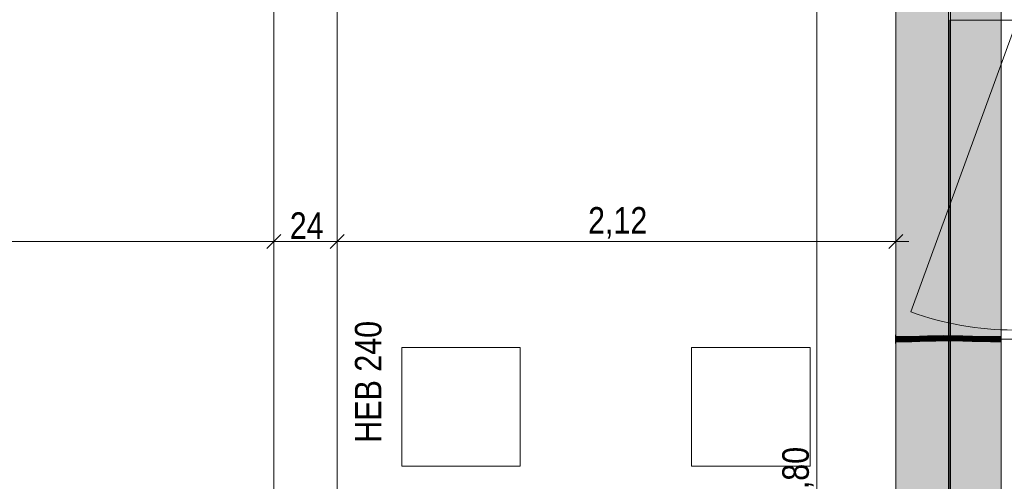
# Model space of a CAD drawing. Extents: x -620 to 3480, y 62 to 1107.
# Tile 114 of 244: x -70 to 5, y 673 to 708. Entities that reach past the tile are written whole.
import ezdxf
from ezdxf.lldxf.tags import DXFTag

# ---------------------------------------------------------------- set-up
doc = ezdxf.new("R2010")
doc.units = 0
doc.layers.get('0').update_dxf_attribs({"lineweight": 35})
for name, color, linetype, lineweight, true_color in [('30 -33 Aussenwände- 7 Fassade_ Elemente', 7, 'Continuous', 9, 0x00aacc), ('30 -35 Decken- 1 Konstruktion-Träger- Stahlbeton', 7, 'grob-A06G9GKW8I', 13, 0x33aa00), ('60- 61 allgemeine Ausstattung- 1 Möbel', 7, 'Continuous', 9, 0x00cccc), ('70 -72 Beschriftung- 1 Beschriftung allgemein', 7, 'Continuous', 9, 0xff6633), ('70 -76 Bemaßung- 2 Allgemein', 9, 'Continuous', 5, 0x808080), ('E_Leerrohr 20', 7, 'Continuous', 13, 0xcc0099), ('E_Leerrohr 20-Shading', 7, 'Continuous', 13, 0xcc0099)]:
    doc.layers.add(name, color=color, linetype=linetype, lineweight=lineweight, true_color=true_color)
doc.layers.add('30 -35 Decken- 1 Konstruktion-Träger- Stahl Hohlprofil', color=7, linetype='grob-A06G9GKW8I', lineweight=9)
doc.layers.add('70 -71 Achsen- 1 Gebäudeachsen', color=7, linetype='STRICHPUNKT2-A06G9GKV8I', lineweight=18)
doc.layers.add('iwb_Schraffur_Unterzug', color=7, linetype='Continuous', lineweight=5, true_color=0xffffcc, plot=False)
doc.styles.get("Standard").update_dxf_attribs({"font": 'ARIALN.TTF'})
tags = doc.linetypes.add('grob-A06G9GKW8I', pattern=[14, 3, -8, 3]).pattern_tags.tags
tags[8:9] = [DXFTag(74, 4), DXFTag(75, 0), DXFTag(340, '0'), DXFTag(46, 0.0), DXFTag(50, 0.0), DXFTag(44, 0.0), DXFTag(45, 0.0)]
tags[6:7] = [DXFTag(74, 4), DXFTag(75, 0), DXFTag(340, '0'), DXFTag(46, 0.0), DXFTag(50, 0.0), DXFTag(44, 0.0), DXFTag(45, 0.0)]
tags[4:5] = [DXFTag(74, 4), DXFTag(75, 0), DXFTag(340, '0'), DXFTag(46, 0.0), DXFTag(50, 0.0), DXFTag(44, 0.0), DXFTag(45, 0.0)]
tags = doc.linetypes.add('STRICHPUNKT2', pattern=[12.7, 6.35, -3.175, 0, -3.175]).pattern_tags.tags
tags[10:11] = [DXFTag(74, 4), DXFTag(75, 0), DXFTag(340, '0'), DXFTag(46, 0.0), DXFTag(50, 0.0), DXFTag(44, 0.0), DXFTag(45, 0.0)]
tags[8:9] = [DXFTag(74, 4), DXFTag(75, 0), DXFTag(340, '0'), DXFTag(46, 0.0), DXFTag(50, 0.0), DXFTag(44, 0.0), DXFTag(45, 0.0)]
tags[6:7] = [DXFTag(74, 4), DXFTag(75, 0), DXFTag(340, '0'), DXFTag(46, 0.0), DXFTag(50, 0.0), DXFTag(44, 0.0), DXFTag(45, 0.0)]
tags[4:5] = [DXFTag(74, 4), DXFTag(75, 0), DXFTag(340, '0'), DXFTag(46, 0.0), DXFTag(50, 0.0), DXFTag(44, 0.0), DXFTag(45, 0.0)]
tags = doc.linetypes.add('STRICHPUNKT2-A06G9GKV8I', pattern=[12.7, 6.35, -3.175, 0, -3.175]).pattern_tags.tags
tags[10:11] = [DXFTag(74, 4), DXFTag(75, 0), DXFTag(340, '0'), DXFTag(46, 0.0), DXFTag(50, 0.0), DXFTag(44, 0.0), DXFTag(45, 0.0)]
tags[8:9] = [DXFTag(74, 4), DXFTag(75, 0), DXFTag(340, '0'), DXFTag(46, 0.0), DXFTag(50, 0.0), DXFTag(44, 0.0), DXFTag(45, 0.0)]
tags[6:7] = [DXFTag(74, 4), DXFTag(75, 0), DXFTag(340, '0'), DXFTag(46, 0.0), DXFTag(50, 0.0), DXFTag(44, 0.0), DXFTag(45, 0.0)]
tags[4:5] = [DXFTag(74, 4), DXFTag(75, 0), DXFTag(340, '0'), DXFTag(46, 0.0), DXFTag(50, 0.0), DXFTag(44, 0.0), DXFTag(45, 0.0)]

# ---------------------------------------------------------------- blocks, each defined once
blk = doc.blocks.new('Shading-A06G9GGB8I', base_point=(-1.261, 683.306))
at = {"layer": 'E_Leerrohr 20-Shading', "color": 223, "true_color": 0xc67fb4}
for points in [[(-2.919, 683.604), (-2.92, 683.662), (-3.525, 683.599), (-3.525, 683.657)], [(-3.525, 683.257), (-2.914, 683.266), (-3.525, 683.316), (-2.914, 683.321)], [(-3.525, 683.257), (-2.914, 683.262), (-2.914, 683.266)], [(-2.312, 683.617), (-2.313, 683.676), (-2.919, 683.605), (-2.92, 683.662)], [(-2.919, 683.604), (-2.312, 683.617), (-2.919, 683.605), (-2.312, 683.617)], [(-2.303, 683.289), (-2.304, 683.334), (-2.914, 683.266), (-2.914, 683.321)], [(-2.914, 683.262), (-2.303, 683.276), (-2.914, 683.266), (-2.303, 683.289)], [(-1.704, 683.635), (-1.705, 683.693), (-2.312, 683.617), (-2.313, 683.676)], [(-1.694, 683.319), (-1.695, 683.352), (-2.303, 683.289), (-2.304, 683.334)], [(-2.303, 683.276), (-1.694, 683.293), (-2.303, 683.289), (-1.694, 683.319)], [(-1.704, 683.635), (-1.096, 683.711), (-1.705, 683.693)], [(-1.704, 683.635), (-1.333, 683.646), (-1.096, 683.711), (-1.095, 683.658)], [(-1.087, 683.35), (-1.087, 683.37), (-1.694, 683.319), (-1.695, 683.352)], [(-1.694, 683.319), (-1.694, 683.293), (-1.261, 683.341), (-1.261, 683.306)], [(-1.333, 683.646), (-1.095, 683.653), (-1.095, 683.658)], [(-1.261, 683.306), (-1.086, 683.311), (-1.261, 683.341), (-1.087, 683.35)], [(-0.485, 683.683), (-0.486, 683.726), (-1.095, 683.658), (-1.096, 683.711)], [(-1.095, 683.653), (-0.485, 683.668), (-1.095, 683.658), (-0.485, 683.683)], [(-0.48, 683.375), (-0.48, 683.385), (-1.087, 683.35), (-1.087, 683.37)], [(-1.086, 683.311), (-0.479, 683.326), (-1.087, 683.35), (-0.48, 683.375)], [(0.125, 683.697), (0.125, 683.734), (-0.485, 683.683), (-0.486, 683.726)], [(-0.485, 683.668), (0.126, 683.676), (-0.485, 683.683), (0.125, 683.697)], [(0.127, 683.39), (0.127, 683.393), (-0.48, 683.384), (-0.48, 683.385)], [(-0.48, 683.375), (0.127, 683.389), (-0.48, 683.384), (0.127, 683.39)], [(-0.479, 683.326), (0.127, 683.334), (-0.48, 683.375), (0.127, 683.389)], [(0.125, 683.697), (0.32, 683.695), (0.125, 683.734), (0.32, 683.733)], [(0.126, 683.676), (0.852, 683.672), (0.125, 683.697), (0.853, 683.691)], [(0.311, 683.388), (0.321, 683.391), (0.127, 683.39), (0.127, 683.393)], [(0.321, 683.391), (0.324, 683.392), (0.127, 683.393)], [(0.127, 683.39), (0.127, 683.389), (0.311, 683.388), (0.308, 683.387)], [(0.127, 683.389), (0.127, 683.334), (0.308, 683.387)], [(0.486, 683.386), (0.308, 683.387), (0.485, 683.333), (0.127, 683.334)], [(0.311, 683.388), (0.308, 683.387), (0.559, 683.385)], [(0.311, 683.388), (0.486, 683.386), (0.321, 683.391), (0.486, 683.387)], [(0.32, 683.695), (0.853, 683.691), (0.32, 683.733), (0.853, 683.731)], [(0.702, 683.388), (0.324, 683.392), (0.321, 683.391)], [(0.321, 683.391), (0.486, 683.387), (0.486, 683.39)], [(0.849, 683.387), (0.849, 683.39), (0.324, 683.392)], [(0.848, 683.331), (0.559, 683.385), (0.485, 683.333), (0.486, 683.386)], [(0.486, 683.387), (0.702, 683.388), (0.486, 683.39)], [(0.486, 683.387), (0.559, 683.385), (0.702, 683.388), (0.849, 683.387)], [(0.486, 683.386), (0.559, 683.385), (0.486, 683.387)], [(0.849, 683.387), (0.559, 683.385), (0.849, 683.383)], [(0.559, 683.385), (0.848, 683.331), (0.849, 683.382)], [(0.849, 683.383), (0.559, 683.385), (0.849, 683.382)], [(1.572, 683.36), (1.177, 683.373), (0.848, 683.331), (0.849, 683.382)], [(1.572, 683.36), (0.848, 683.331), (1.571, 683.317)], [(0.849, 683.387), (1.572, 683.367), (0.849, 683.39), (1.572, 683.374)], [(1.572, 683.374), (1.572, 683.376), (0.849, 683.39)], [(1.572, 683.367), (0.849, 683.387), (1.177, 683.373), (0.849, 683.383)], [(1.177, 683.373), (0.849, 683.383), (0.849, 683.382)], [(0.852, 683.672), (1.579, 683.659), (0.853, 683.691), (1.579, 683.668)], [(1.579, 683.668), (1.58, 683.717), (0.853, 683.691), (0.853, 683.731)], [(1.177, 683.373), (1.572, 683.36), (1.572, 683.361)], [(1.572, 683.367), (1.177, 683.373), (1.572, 683.361)], [(1.572, 683.36), (1.571, 683.317), (1.866, 683.347)], [(1.866, 683.347), (1.571, 683.317), (2.296, 683.328), (2.295, 683.298)], [(2.002, 683.361), (2.029, 683.363), (1.572, 683.374), (1.572, 683.376)], [(2.029, 683.363), (2.035, 683.364), (1.572, 683.376)], [(1.572, 683.374), (1.572, 683.367), (2.002, 683.361), (1.935, 683.354)], [(1.891, 683.349), (1.935, 683.354), (1.572, 683.361), (1.572, 683.367)], [(1.866, 683.347), (1.891, 683.349), (1.572, 683.36), (1.572, 683.361)], [(1.579, 683.668), (1.709, 683.662), (1.58, 683.717), (2.03, 683.653)], [(1.579, 683.659), (2.078, 683.646), (1.579, 683.668)], [(2.037, 683.705), (1.58, 683.717), (2.037, 683.652), (2.03, 683.653)], [(1.709, 683.662), (2.078, 683.646), (2.03, 683.653)], [(1.866, 683.347), (2.035, 683.339), (1.891, 683.349), (2.035, 683.344)], [(2.296, 683.334), (2.296, 683.341), (1.891, 683.349), (1.935, 683.354)], [(2.002, 683.361), (1.935, 683.354), (2.296, 683.352), (2.296, 683.341)], [(2.296, 683.352), (2.029, 683.363), (2.002, 683.361)], [(2.163, 683.36), (2.035, 683.364), (2.029, 683.363)], [(2.296, 683.352), (2.296, 683.355), (2.029, 683.363), (2.163, 683.36)], [(2.03, 683.653), (2.078, 683.646), (2.304, 683.644), (2.304, 683.64)], [(2.296, 683.355), (2.296, 683.357), (2.035, 683.364)], [(2.035, 683.339), (2.296, 683.328), (2.035, 683.344), (2.296, 683.334)], [(2.306, 683.698), (2.037, 683.705), (2.304, 683.644), (2.037, 683.652)], [(2.296, 683.328), (2.295, 683.298), (3.021, 683.294), (3.02, 683.279)], [(3.021, 683.33), (3.022, 683.337), (2.296, 683.355), (2.296, 683.357)], [(3.021, 683.33), (2.296, 683.355), (3.021, 683.328), (2.296, 683.352)], [(2.296, 683.352), (2.296, 683.341), (3.021, 683.328), (3.021, 683.314)], [(3.021, 683.306), (3.021, 683.314), (2.296, 683.334), (2.296, 683.341)], [(3.021, 683.294), (3.021, 683.306), (2.296, 683.328), (2.296, 683.334)], [(3.029, 683.622), (3.03, 683.679), (2.304, 683.644), (2.306, 683.698)], [(2.304, 683.64), (3.028, 683.62), (2.304, 683.644), (3.029, 683.622)], [(3.021, 683.294), (3.02, 683.279), (3.747, 683.268), (3.747, 683.263)], [(3.748, 683.31), (3.748, 683.322), (3.021, 683.33), (3.022, 683.337)], [(3.611, 683.314), (3.021, 683.33), (3.021, 683.328)], [(3.748, 683.31), (3.611, 683.314), (3.021, 683.314), (3.021, 683.328)], [(3.747, 683.283), (3.747, 683.292), (3.021, 683.306), (3.021, 683.314)], [(3.748, 683.31), (3.021, 683.314), (3.747, 683.292)], [(3.747, 683.268), (3.747, 683.283), (3.021, 683.294), (3.021, 683.306)], [(3.028, 683.62), (3.752, 683.605), (3.029, 683.622)], [(3.752, 683.605), (3.753, 683.663), (3.029, 683.622), (3.03, 683.679)], [(3.748, 683.31), (3.747, 683.292), (4.475, 683.301), (4.475, 683.281)], [(4.475, 683.271), (4.475, 683.281), (3.747, 683.283), (3.747, 683.292)], [(4.475, 683.257), (4.475, 683.271), (3.747, 683.268), (3.747, 683.283)], [(3.747, 683.268), (3.747, 683.263), (4.475, 683.257)], [(4.475, 683.301), (4.475, 683.316), (3.748, 683.31), (3.748, 683.322)], [(4.475, 683.599), (4.475, 683.657), (3.752, 683.605), (3.753, 683.663)]]:
    blk.add_solid(points, dxfattribs=at)
at = {"layer": 'E_Leerrohr 20-Shading', "color": 231, "true_color": 0xe17fc9}
for points in [[(-2.917, 683.462), (-2.919, 683.604), (-3.525, 683.457), (-3.525, 683.599)], [(-2.914, 683.321), (-2.917, 683.462), (-3.525, 683.316), (-3.525, 683.457)], [(-2.311, 683.607), (-2.312, 683.617), (-2.919, 683.604)], [(-2.917, 683.462), (-2.308, 683.476), (-2.919, 683.604), (-2.311, 683.607)], [(-2.308, 683.463), (-2.308, 683.476), (-2.917, 683.459), (-2.917, 683.462)], [(-2.914, 683.321), (-2.304, 683.334), (-2.917, 683.459), (-2.308, 683.463)], [(-1.703, 683.61), (-1.704, 683.635), (-2.311, 683.607), (-2.312, 683.617)], [(-2.308, 683.476), (-1.699, 683.493), (-2.311, 683.607), (-1.703, 683.61)], [(-1.699, 683.468), (-1.699, 683.493), (-2.308, 683.463), (-2.308, 683.476)], [(-2.308, 683.463), (-2.307, 683.444), (-1.699, 683.468), (-1.698, 683.432)], [(-2.307, 683.444), (-2.304, 683.334), (-1.698, 683.432), (-1.695, 683.352)], [(-1.704, 683.635), (-1.703, 683.61), (-1.333, 683.646), (-1.416, 683.611)], [(-1.703, 683.61), (-1.699, 683.493), (-1.416, 683.611)], [(-1.416, 683.611), (-1.699, 683.493), (-1.263, 683.612), (-1.262, 683.506)], [(-1.09, 683.473), (-1.091, 683.511), (-1.699, 683.468), (-1.699, 683.493)], [(-1.699, 683.468), (-1.698, 683.432), (-1.09, 683.473), (-1.088, 683.419)], [(-1.698, 683.432), (-1.695, 683.352), (-1.088, 683.419), (-1.087, 683.37)], [(-1.264, 683.644), (-1.333, 683.646), (-1.263, 683.612), (-1.416, 683.611)], [(-1.094, 683.641), (-1.095, 683.653), (-1.333, 683.646)], [(-1.262, 683.506), (-1.091, 683.511), (-1.264, 683.644), (-1.094, 683.641)], [(-0.484, 683.63), (-0.485, 683.668), (-1.094, 683.641), (-1.095, 683.653)], [(-1.091, 683.511), (-0.482, 683.526), (-1.094, 683.641), (-0.484, 683.63)], [(-0.482, 683.477), (-0.482, 683.526), (-1.09, 683.473), (-1.091, 683.511)], [(-1.09, 683.473), (-1.088, 683.419), (-0.482, 683.477), (-0.48, 683.408)], [(-1.088, 683.419), (-1.087, 683.37), (-0.48, 683.408), (-0.48, 683.385)], [(0.126, 683.625), (0.126, 683.676), (-0.484, 683.63), (-0.485, 683.668)], [(-0.484, 683.63), (-0.482, 683.527), (0.126, 683.625), (0.126, 683.54)], [(-0.482, 683.527), (-0.482, 683.526), (0.126, 683.54), (0.126, 683.534)], [(0.126, 683.514), (0.126, 683.534), (-0.482, 683.513), (-0.482, 683.526)], [(-0.482, 683.477), (0.126, 683.48), (-0.482, 683.513), (0.126, 683.514)], [(0.126, 683.48), (-0.482, 683.477), (0.127, 683.405), (-0.48, 683.421)], [(-0.48, 683.421), (-0.48, 683.408), (0.127, 683.405), (0.127, 683.403)], [(-0.48, 683.408), (-0.48, 683.385), (0.127, 683.403), (0.127, 683.393)], [(0.126, 683.676), (0.126, 683.625), (0.852, 683.672), (0.609, 683.626)], [(0.609, 683.626), (0.126, 683.625), (0.16, 683.541), (0.126, 683.54)], [(0.126, 683.534), (0.489, 683.536), (0.16, 683.541), (0.489, 683.545)], [(0.126, 683.54), (0.126, 683.534), (0.16, 683.541)], [(0.851, 683.538), (0.126, 683.534), (0.322, 683.533)], [(0.126, 683.534), (0.126, 683.514), (0.322, 683.533), (0.323, 683.513)], [(0.126, 683.514), (0.126, 683.48), (0.323, 683.513), (0.323, 683.479)], [(0.324, 683.403), (0.323, 683.479), (0.127, 683.405), (0.126, 683.48)], [(0.324, 683.403), (0.127, 683.405), (0.231, 683.403)], [(0.127, 683.405), (0.127, 683.403), (0.231, 683.403)], [(0.127, 683.403), (0.127, 683.393), (0.324, 683.403), (0.324, 683.392)], [(0.16, 683.541), (0.489, 683.545), (0.49, 683.603)], [(0.322, 683.533), (0.851, 683.531), (0.851, 683.538)], [(0.323, 683.479), (0.85, 683.479), (0.322, 683.533), (0.851, 683.531)], [(0.323, 683.479), (0.324, 683.403), (0.85, 683.479), (0.849, 683.405)], [(0.324, 683.403), (0.324, 683.392), (0.849, 683.405), (0.849, 683.39)], [(0.489, 683.545), (0.821, 683.549), (0.49, 683.603), (0.609, 683.626)], [(0.489, 683.536), (0.851, 683.538), (0.489, 683.545), (0.821, 683.549)], [(0.852, 683.672), (0.609, 683.626), (0.852, 683.627)], [(0.852, 683.627), (0.609, 683.626), (0.851, 683.549), (0.821, 683.549)], [(0.821, 683.549), (0.851, 683.538), (0.851, 683.549)], [(0.85, 683.479), (0.849, 683.405), (1.575, 683.475), (1.573, 683.414)], [(0.849, 683.405), (0.849, 683.39), (1.573, 683.414), (1.572, 683.376)], [(0.85, 683.479), (1.575, 683.475), (0.851, 683.528), (1.575, 683.513)], [(0.852, 683.627), (0.851, 683.549), (1.578, 683.636), (1.576, 683.553)], [(0.851, 683.549), (0.851, 683.538), (1.576, 683.553), (1.576, 683.539)], [(0.851, 683.538), (0.851, 683.531), (1.576, 683.539), (1.576, 683.523)], [(0.851, 683.531), (1.575, 683.517), (1.576, 683.523)], [(1.575, 683.513), (1.575, 683.517), (0.851, 683.528), (0.851, 683.531)], [(1.578, 683.636), (1.579, 683.659), (0.852, 683.627), (0.852, 683.672)], [(1.573, 683.414), (1.572, 683.376), (2.035, 683.423), (2.035, 683.364)], [(2.036, 683.471), (1.575, 683.475), (2.035, 683.423), (1.573, 683.414)], [(1.576, 683.523), (1.575, 683.517), (1.604, 683.522)], [(2.3, 683.503), (2.109, 683.514), (1.575, 683.517), (1.604, 683.522)], [(2.164, 683.504), (2.3, 683.503), (1.575, 683.517)], [(2.036, 683.505), (1.575, 683.517), (2.036, 683.503), (1.575, 683.513)], [(2.036, 683.505), (2.164, 683.504), (1.575, 683.517)], [(1.575, 683.513), (1.575, 683.475), (2.036, 683.503), (2.036, 683.471)], [(1.676, 683.553), (1.578, 683.636), (1.576, 683.553)], [(1.576, 683.539), (1.676, 683.553), (1.576, 683.553)], [(1.703, 683.539), (1.787, 683.553), (1.576, 683.539), (1.676, 683.553)], [(1.703, 683.539), (1.576, 683.539), (1.604, 683.522), (1.576, 683.523)], [(2.078, 683.646), (1.579, 683.659), (1.578, 683.636)], [(1.676, 683.553), (2.304, 683.64), (1.578, 683.636), (2.078, 683.646)], [(2.109, 683.514), (1.703, 683.539), (1.604, 683.522)], [(1.787, 683.553), (2.304, 683.64), (1.676, 683.553)], [(2.301, 683.537), (2.302, 683.554), (1.703, 683.539), (1.787, 683.553)], [(2.301, 683.537), (1.703, 683.539), (2.301, 683.512), (2.109, 683.514)], [(2.302, 683.554), (2.304, 683.64), (1.787, 683.553)], [(2.035, 683.364), (2.296, 683.357), (2.036, 683.505), (2.3, 683.498)], [(2.036, 683.505), (2.3, 683.498), (2.3, 683.503)], [(2.109, 683.514), (2.3, 683.503), (2.301, 683.512)], [(3.022, 683.337), (3.025, 683.479), (2.296, 683.357), (2.3, 683.498)], [(2.301, 683.512), (2.3, 683.503), (3.026, 683.5), (3.025, 683.496)], [(2.3, 683.498), (3.025, 683.479), (2.3, 683.503), (3.025, 683.496)], [(2.301, 683.537), (3.026, 683.536), (2.302, 683.554), (3.027, 683.554)], [(2.301, 683.537), (2.301, 683.512), (3.026, 683.536), (3.026, 683.5)], [(3.027, 683.554), (3.028, 683.62), (2.302, 683.554), (2.304, 683.64)], [(3.022, 683.337), (3.748, 683.322), (3.024, 683.442), (3.75, 683.453)], [(3.75, 683.453), (3.75, 683.463), (3.024, 683.442), (3.025, 683.479)], [(3.026, 683.5), (3.025, 683.496), (3.611, 683.493)], [(3.025, 683.479), (3.75, 683.463), (3.025, 683.496), (3.75, 683.492)], [(3.026, 683.536), (3.751, 683.536), (3.027, 683.554), (3.751, 683.557)], [(3.026, 683.536), (3.75, 683.492), (3.751, 683.536)], [(3.026, 683.536), (3.026, 683.5), (3.75, 683.492), (3.611, 683.493)], [(3.027, 683.554), (3.15, 683.617), (3.028, 683.62)], [(3.027, 683.554), (3.751, 683.557), (3.15, 683.617), (3.752, 683.601)], [(3.752, 683.601), (3.752, 683.605), (3.15, 683.617)], [(3.748, 683.322), (4.475, 683.316), (3.75, 683.453), (4.475, 683.457)], [(3.75, 683.492), (4.475, 683.492), (3.751, 683.536), (4.475, 683.541)], [(3.75, 683.463), (4.475, 683.457), (3.75, 683.492), (4.475, 683.492)], [(4.475, 683.457), (3.75, 683.463), (3.75, 683.459)], [(3.75, 683.453), (4.475, 683.457), (3.75, 683.459)], [(4.475, 683.564), (4.475, 683.599), (3.751, 683.557), (3.752, 683.605)], [(3.751, 683.536), (4.475, 683.541), (3.751, 683.557), (4.475, 683.564)]]:
    blk.add_solid(points, dxfattribs=at)
blk = doc.blocks.new('Shading-A06G9GGD8I', base_point=(3.687, 683.351))
at = {"layer": 'E_Leerrohr 20-Shading', "color": 213, "true_color": 0xd67fc0}
for points in [[(4.487, 683.598), (4.487, 683.787), (4.475, 683.598), (4.475, 683.787)], [(4.475, 683.657), (3.687, 683.657), (4.475, 683.477), (3.687, 683.475)], [(3.897, 683.458), (4.475, 683.477), (3.687, 683.459), (3.687, 683.475)], [(3.87, 683.457), (3.897, 683.458), (3.687, 683.458), (3.687, 683.459)], [(3.687, 683.458), (3.687, 683.457), (3.87, 683.457)], [(4.475, 683.408), (4.475, 683.457), (3.687, 683.454), (3.87, 683.457)], [(3.87, 683.457), (3.687, 683.457), (3.687, 683.454)], [(4.475, 683.408), (3.687, 683.454), (3.687, 683.413)], [(4.475, 683.408), (3.687, 683.413), (4.475, 683.339), (3.687, 683.351)], [(3.687, 683.351), (3.687, 683.257), (4.475, 683.339), (4.475, 683.257)], [(3.897, 683.458), (3.87, 683.457), (4.043, 683.457)], [(4.475, 683.457), (4.475, 683.477), (4.043, 683.457), (3.897, 683.458)], [(4.487, 683.569), (4.487, 683.598), (4.475, 683.569), (4.475, 683.598)], [(4.487, 683.549), (4.487, 683.569), (4.475, 683.549), (4.475, 683.569)], [(4.475, 683.546), (4.487, 683.546), (4.475, 683.549), (4.487, 683.549)], [(4.487, 683.544), (4.487, 683.546), (4.475, 683.544), (4.475, 683.546)], [(4.475, 683.544), (4.475, 683.457), (4.487, 683.544), (4.487, 683.457)], [(4.487, 683.247), (4.487, 683.457), (4.475, 683.246), (4.475, 683.457)], [(4.487, 683.242), (4.487, 683.247), (4.475, 683.242), (4.475, 683.246)], [(4.475, 683.186), (4.487, 683.186), (4.475, 683.242), (4.487, 683.242)], [(4.475, 683.186), (4.475, 683.127), (4.487, 683.186), (4.487, 683.127)]]:
    blk.add_solid(points, dxfattribs=at)
blk = doc.blocks.new('Shading-A06G9GGF8I', base_point=(-3.525, 683.257))
at = {"layer": 'E_Leerrohr 20-Shading', "color": 213, "true_color": 0xd67fc0}
for points in [[(-3.525, 683.549), (-3.525, 683.787), (-3.537, 683.549), (-3.537, 683.787)], [(-3.537, 683.457), (-3.525, 683.457), (-3.537, 683.549), (-3.525, 683.549)], [(-3.525, 683.235), (-3.525, 683.457), (-3.537, 683.235), (-3.537, 683.457)], [(-3.537, 683.127), (-3.525, 683.127), (-3.537, 683.235), (-3.525, 683.235)], [(-3.525, 683.457), (-2.737, 683.459), (-3.525, 683.657), (-2.737, 683.657)], [(-3.525, 683.457), (-2.737, 683.457), (-2.737, 683.459)], [(-3.525, 683.257), (-2.737, 683.257), (-3.525, 683.457), (-2.737, 683.452)], [(-2.737, 683.452), (-2.737, 683.457), (-3.525, 683.457)]]:
    blk.add_solid(points, dxfattribs=at)
blk = doc.blocks.new('Referenz-A06G9GKX8I')
at = {"layer": '30 -33 Aussenwände- 7 Fassade_ Elemente', "color": 0, "linetype": 'Continuous', "ltscale": 0.13}
blk.add_line((0.627, 761.457), (0.627, 605.457), dxfattribs=at)
at = {"layer": '30 -33 Aussenwände- 7 Fassade_ Elemente', "color": 0, "linetype": 'grob-A06G9GKW8I', "ltscale": 0.13}
blk.add_line((5.437, 706.957), (-2.361, 685.532), dxfattribs=at)
at = {"layer": '30 -33 Aussenwände- 7 Fassade_ Elemente', "color": 0}
for p, q in [((5.787, 707.657), (0.587, 707.657)), ((0.587, 707.657), (0.587, 683.457)), ((0.587, 683.457), (0.587, 659.257)), ((5.787, 683.457), (0.587, 683.457))]:
    blk.add_line(p, q, dxfattribs=at)
at = {"layer": '30 -33 Aussenwände- 7 Fassade_ Elemente', "color": 0, "linetype": 'grob-A06G9GKW8I', "ltscale": 0.13}
blk.add_ellipse((5.437, 706.957), major_axis=(-7.798, -21.425), ratio=1, start_param=0, end_param=0.349066, dxfattribs=at)
at = {"layer": '30 -35 Decken- 1 Konstruktion-Träger- Stahl Hohlprofil', "color": 0, "linetype": 'grob-A06G9GKW8I', "ltscale": 0.13}
for p, q in [((-50.713, 603.957), (-50.713, 762.957)), ((-45.913, 762.957), (-45.913, 603.957))]:
    blk.add_line(p, q, dxfattribs=at)
at = {"layer": '30 -35 Decken- 1 Konstruktion-Träger- Stahlbeton', "color": 0}
for p, q in [((-3.513, 986.957), (-3.513, 596.957)), ((4.487, 986.957), (4.487, 596.957))]:
    blk.add_line(p, q, dxfattribs=at)
at = {"layer": '60- 61 allgemeine Ausstattung- 1 Möbel', "color": 0, "linetype": 'Continuous', "ltscale": 0.13}
for p, q in [((-41.013, 673.84), (-41.013, 682.84)), ((-41.013, 682.84), (-32.013, 682.84)), ((-32.013, 682.84), (-32.013, 673.84)), ((-19.013, 673.84), (-19.013, 682.84)), ((-19.013, 682.84), (-10.013, 682.84)), ((-10.013, 682.84), (-10.013, 673.84)), ((-32.013, 673.84), (-41.013, 673.84)), ((-10.013, 673.84), (-19.013, 673.84))]:
    blk.add_line(p, q, dxfattribs=at)
at = {"layer": '70 -71 Achsen- 1 Gebäudeachsen', "color": 0, "linetype": 'STRICHPUNKT2-A06G9GKV8I', "ltscale": 0.18}
blk.add_line((0.487, 1075.897), (0.487, 76.457), dxfattribs=at)
at = {"layer": '70 -76 Bemaßung- 2 Allgemein', "color": 0, "linetype": 'Continuous', "ltscale": 0.13}
for p, q in [((-9.513, 606.018), (-9.513, 739.897)), ((-50.713, 693.366), (-50.713, 689.866)), ((-50.713, 693.366), (-50.713, 689.866)), ((-45.913, 693.366), (-45.913, 689.866)), ((-45.913, 693.366), (-45.913, 689.866)), ((-3.513, 693.366), (-3.513, 689.866)), ((-51.774, 690.866), (-123.053, 690.866)), ((-49.713, 690.866), (-51.774, 690.866)), ((-51.713, 690.866), (-49.653, 690.866)), ((-46.974, 690.866), (-49.653, 690.866)), ((-44.913, 690.866), (-46.974, 690.866)), ((-46.913, 690.866), (-44.853, 690.866)), ((-4.574, 690.866), (-44.853, 690.866)), ((-2.513, 690.866), (-4.574, 690.866))]:
    blk.add_line(p, q, dxfattribs=at)
at = {"layer": '70 -76 Bemaßung- 2 Allgemein', "color": 0, "linetype": 'Continuous', "lineweight": 20, "ltscale": 0.2}
for p, q in [((-50.183, 691.397), (-51.244, 690.336)), ((-51.244, 690.336), (-50.183, 691.397)), ((-46.444, 690.336), (-45.383, 691.397)), ((-45.383, 691.397), (-46.444, 690.336)), ((-2.983, 691.397), (-4.044, 690.336))]:
    blk.add_line(p, q, dxfattribs=at)
at = {"layer": '70 -72 Beschriftung- 1 Beschriftung allgemein', "color": 0, "linetype": 'Continuous', "ltscale": 0.13, "insert": (-44.566, 675.617), "char_height": 2.01377, "attachment_point": 1, "rotation": 90}
blk.add_mtext('{\\fArial Narrow;HEB 240}', dxfattribs=at)
at = {"layer": '70 -76 Bemaßung- 2 Allgemein', "color": 0, "linetype": 'Continuous', "ltscale": 0.13, "char_height": 2.01377, "attachment_point": 1}
for s, insert in [('{\\fArial Narrow;2,12}', (-26.866, 693.482)), ('{\\fArial Narrow;24}', (-49.506, 693.084))]:
    blk.add_mtext(s, dxfattribs=dict(at, insert=insert))
at = {"layer": '70 -76 Bemaßung- 2 Allgemein', "color": 0, "linetype": 'Continuous', "ltscale": 0.13, "insert": (-12.129, 670.806), "char_height": 2.01377, "attachment_point": 1, "rotation": 90}
blk.add_mtext('{\\fArial Narrow;6,80}', dxfattribs=at)
blk = doc.blocks.new('Referenz-A06G9GKZ8I')
at = {"layer": 'iwb_Schraffur_Unterzug', "linetype": 'Continuous', "ltscale": 0.13}
blk.add_solid([(-3.513, 214.957), (-3.513, 986.957), (4.487, 214.957), (4.487, 986.957)], dxfattribs=at)
blk = doc.blocks.new('Enddeckel-A06G9GRF8I')
at = {"color": 0, "linetype": 'ByBlock', "lineweight": -2, "ltscale": 0.13}
for p, q in [((-3.525, 683.787), (-3.537, 683.787)), ((-3.537, 683.594), (-3.537, 683.787)), ((-3.525, 683.594), (-3.525, 683.787)), ((-3.537, 683.32), (-3.537, 683.594)), ((-3.537, 683.127), (-3.537, 683.32)), ((-3.537, 683.127), (-3.525, 683.127)), ((-2.737, 683.657), (-3.525, 683.657)), ((-3.525, 683.54), (-3.525, 683.657)), ((-3.525, 683.32), (-3.525, 683.594)), ((-3.525, 683.374), (-3.525, 683.54)), ((-3.525, 683.257), (-3.525, 683.374)), ((-3.525, 683.127), (-3.525, 683.32)), ((-3.525, 683.257), (-2.737, 683.257)), ((-2.737, 683.54), (-2.737, 683.657)), ((-2.737, 683.374), (-2.737, 683.54)), ((-2.737, 683.257), (-2.737, 683.374))]:
    blk.add_line(p, q, dxfattribs=at)
at = {"color": 0, "linetype": 'STRICHPUNKT2', "lineweight": 5, "ltscale": 0.13}
blk.add_line((-3.525, 683.457), (-2.737, 683.457), dxfattribs=at)
blk = doc.blocks.new('Enddeckel-A06G9GRH8I')
at = {"color": 0, "linetype": 'ByBlock', "lineweight": -2, "ltscale": 0.13}
for p, q in [((4.487, 683.787), (4.475, 683.787)), ((4.475, 683.787), (4.475, 683.594)), ((4.487, 683.787), (4.487, 683.594)), ((4.475, 683.657), (3.687, 683.657)), ((3.687, 683.657), (3.687, 683.54)), ((3.687, 683.54), (3.687, 683.374)), ((3.687, 683.374), (3.687, 683.257)), ((3.687, 683.257), (4.475, 683.257)), ((4.475, 683.657), (4.475, 683.54)), ((4.475, 683.594), (4.475, 683.32)), ((4.475, 683.54), (4.475, 683.374)), ((4.475, 683.374), (4.475, 683.257)), ((4.475, 683.32), (4.475, 683.127)), ((4.475, 683.127), (4.487, 683.127)), ((4.487, 683.594), (4.487, 683.32)), ((4.487, 683.32), (4.487, 683.127))]:
    blk.add_line(p, q, dxfattribs=at)
at = {"color": 0, "linetype": 'STRICHPUNKT2', "lineweight": 5, "ltscale": 0.13}
blk.add_line((4.475, 683.457), (3.687, 683.457), dxfattribs=at)
blk = doc.blocks.new('Flexrohr-A06G9GRL8I')
at = {"color": 0, "linetype": 'ByBlock', "lineweight": -2, "ltscale": 0.13}
for p, q in [((-2.92, 683.662), (-3.525, 683.657)), ((-3.525, 683.657), (-3.525, 683.257)), ((-2.914, 683.262), (-3.525, 683.257)), ((-3.523, 683.645), (-3.523, 683.269)), ((-3.125, 683.649), (-3.122, 683.273)), ((-2.313, 683.676), (-2.92, 683.662)), ((-2.303, 683.276), (-2.914, 683.262)), ((-2.727, 683.655), (-2.72, 683.279)), ((-2.328, 683.663), (-2.319, 683.287)), ((-1.705, 683.693), (-2.313, 683.676)), ((-1.694, 683.293), (-2.303, 683.276)), ((-1.929, 683.675), (-1.919, 683.299)), ((-1.096, 683.711), (-1.705, 683.693)), ((-1.086, 683.311), (-1.694, 683.293)), ((-1.529, 683.686), (-1.519, 683.311)), ((-1.129, 683.698), (-1.119, 683.322)), ((-0.486, 683.726), (-1.096, 683.711)), ((-0.479, 683.326), (-1.086, 683.311)), ((-0.728, 683.708), (-0.72, 683.332)), ((0.125, 683.734), (-0.486, 683.726)), ((0.127, 683.334), (-0.479, 683.326)), ((-0.327, 683.716), (-0.322, 683.34)), ((0.075, 683.721), (0.077, 683.345)), ((0.853, 683.731), (0.125, 683.734)), ((0.848, 683.331), (0.127, 683.334)), ((0.476, 683.721), (0.475, 683.345)), ((1.571, 683.317), (0.848, 683.331)), ((1.58, 683.717), (0.853, 683.731)), ((0.878, 683.718), (0.873, 683.343)), ((1.279, 683.711), (1.272, 683.335)), ((2.295, 683.298), (1.571, 683.317)), ((2.306, 683.698), (1.58, 683.717)), ((1.68, 683.703), (1.671, 683.327)), ((2.08, 683.692), (2.071, 683.316)), ((3.02, 683.279), (2.295, 683.298)), ((3.03, 683.679), (2.306, 683.698)), ((2.48, 683.682), (2.47, 683.306)), ((2.88, 683.671), (2.87, 683.295)), ((3.747, 683.263), (3.02, 683.279)), ((3.753, 683.663), (3.03, 683.679)), ((3.279, 683.661), (3.271, 683.285)), ((3.678, 683.653), (3.672, 683.277)), ((4.475, 683.257), (3.747, 683.263)), ((4.475, 683.657), (3.753, 683.663)), ((4.076, 683.649), (4.073, 683.273)), ((4.475, 683.657), (4.475, 683.257))]:
    blk.add_line(p, q, dxfattribs=at)

msp = doc.modelspace()

# ---------------------------------------------------------------- block references
at = {"color": 8, "lineweight": 25, "ltscale": 0.25, "true_color": 0x808080}
for name in ['Referenz-A06G9GKX8I', 'Referenz-A06G9GKZ8I']:
    msp.add_blockref(name, (0, 0), dxfattribs=at)
at = {"layer": 'E_Leerrohr 20'}
for name, p in [('Shading-A06G9GGF8I', (-3.525, 683.257)), ('Shading-A06G9GGD8I', (3.687, 683.351)), ('Shading-A06G9GGB8I', (-1.261, 683.306))]:
    msp.add_blockref(name, p, dxfattribs=at)
at = {"layer": 'E_Leerrohr 20', "ltscale": 0.13}
for name in ['Enddeckel-A06G9GRF8I', 'Enddeckel-A06G9GRH8I', 'Flexrohr-A06G9GRL8I']:
    msp.add_blockref(name, (0, 0), dxfattribs=at)

doc.saveas('drawing.dxf')
